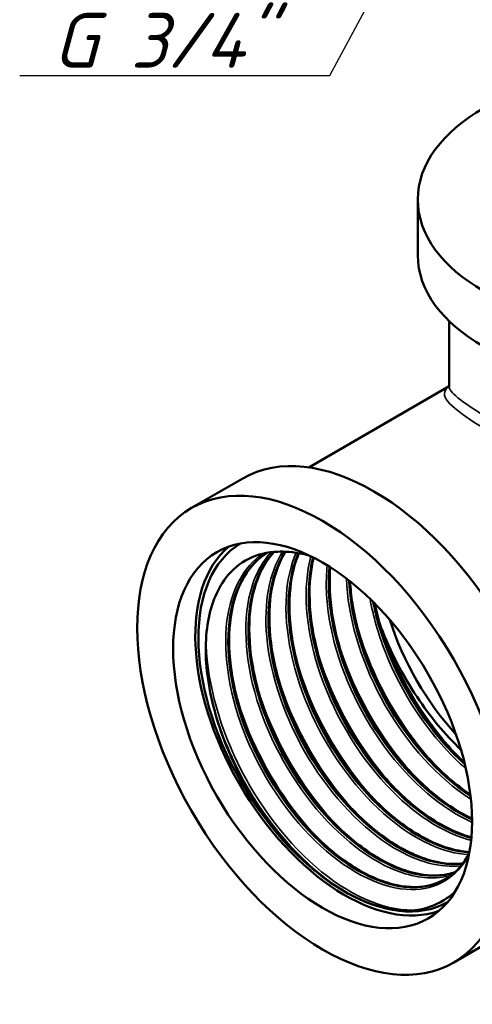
# Model space of a CAD drawing. Header units: millimetres. Extents: x -73 to 688, y -69 to 356.
# Tile 3 of 7: x 114 to 143, y 108 to 171. Entities that reach past the tile are written whole.
import ezdxf

# ---------------------------------------------------------------- set-up
doc = ezdxf.new("R2010")
doc.units = ezdxf.units.MM
for name, color, linetype, lineweight in [('Видимые тонкие (ГОСТ)', 7, 'Continuous', 35), ('Видимый контур (ГОСТ)', 7, 'Continuous', 50), ('Размер (ГОСТ)', 7, 'Continuous', 25)]:
    doc.layers.add(name, color=color, linetype=linetype, lineweight=lineweight)
doc.styles.add('Обычный текст (ГОСТ)', font='GOST Common Italic.ttf')
doc.dimstyles.new('Обычный (ГОСТ)', dxfattribs={"dimtxt": 3.5, "dimasz": 3.5, "dimexe": 1, "dimexo": 0, "dimgap": 0.5, "dimtad": 1, "dimrnd": 1e-08, "dimtxsty": 'Обычный текст (ГОСТ)', "dimblk": 'Filled-1', "dimcen": 0.09, "dimdle": 15, "dimclrd": 256, "dimclre": 256, "dimclrt": 256, "dimazin": 2, "dimtfac": 0.714286, "dimtdec": 3, "dimtmove": 0, "dimatfit": 3, "dimfxl": 1, "dimtolj": 1, "dimlwd": 25, "dimlwe": 25, "dimarcsym": 0})

# ---------------------------------------------------------------- blocks, each defined once
blk = doc.blocks.new('Filled-1')
at = {"color": 0}
for p, q in [((0, 0), (-1, 0.143)), ((-1, 0.143), (-1, -0.143)), ((-1, 0), (0, 0)), ((-1, -0.143), (0, 0))]:
    blk.add_line(p, q, dxfattribs=at)
at = {"color": 0, "flags": 128}
blk.add_lwpolyline([(-1, -0.143), (0, 0), (-1, 0.143), (-1, -0.143)], dxfattribs=at)
at = {"color": 0}
blk.add_solid([(-1, -0.143), (0, 0), (-1, 0.143), (-1, -0.143)], dxfattribs=at)
blk = doc.blocks.new('*D10')
at = {"layer": 'Defpoints', "color": 0, "linetype": 'Continuous', "transparency": 16777216}
for p in [(154.082, 204.774), (148.162, 193.712)]:
    blk.add_point(p, dxfattribs=at)
at = {"layer": 'Размер (ГОСТ)', "linetype": 'Continuous', "lineweight": 25, "transparency": 16777216}
for p, q in [((133.867, 167), (146.511, 190.626)), ((114.056, 167), (133.867, 167))]:
    blk.add_line(p, q, dxfattribs=at)
blk.add_arc((154.082, 204.774), 12.546, 238.69704, 246.41301, dxfattribs=at)
at = {"layer": 'Размер (ГОСТ)', "linetype": 'Continuous', "lineweight": 25, "transparency": 16777216, "xscale": 3.5, "yscale": 3.5, "zscale": 3.5, "rotation": 61.84628156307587}
blk.add_blockref('Filled-1', (148.162, 193.712), dxfattribs=at)
at = {"layer": 'Размер (ГОСТ)', "linetype": 'Continuous', "lineweight": 25, "transparency": 16777216, "insert": (114.056, 171.003), "char_height": 3.5, "attachment_point": 1, "style": 'Обычный текст (ГОСТ)'}
blk.add_mtext('\\A1; \\fGOST Common|b0|i1;\\H3.5000;G 3/4"', dxfattribs=at)

msp = doc.modelspace()

# ---------------------------------------------------------------- linework, layer by layer
at = {"layer": 'Видимые тонкие (ГОСТ)'}
for points, knots in [([(141.4793, 147.1483), (141.3769, 147.0723), (141.3016, 146.9971), (141.0862, 146.6487), (141.2199, 146.3381), (142.1116, 145.52), (142.7893, 145.0441), (144.7019, 143.8695), (145.9659, 143.1612), (148.7249, 141.7274), (150.2059, 141.0072), (152.9132, 139.8248), (154.1452, 139.3367), (156.3329, 138.6383), (157.2985, 138.3913), (159.1224, 138.1453), (159.986, 138.1305), (161.3898, 138.404), (161.9478, 138.6056), (162.4632, 138.9032)], [-3.2264811, -3.2264811, -3.2264811, -3.2264811, -3.0749384, -3.0749384, -2.5652879, -2.5652879, -2.126361, -2.126361, -1.6599564, -1.6599564, -1.1970241, -1.1970241, -0.8087393, -0.8087393, -0.4942795, -0.4942795, -0.203563, -0.203563, 0, 0, 0, 0]), ([(162.3959, 139.1817), (161.9007, 138.8958), (161.3631, 138.708), (160.0081, 138.4708), (159.1722, 138.5094), (157.4031, 138.8048), (156.4645, 139.0775), (154.3337, 139.8302), (153.131, 140.3462), (150.4815, 141.5804), (149.0278, 142.3223), (146.3094, 143.7782), (145.058, 144.4861), (143.1514, 145.6364), (142.4681, 146.09), (141.6631, 146.7531), (141.4831, 146.9846), (141.4835, 147.1769)], [0, 0, 0, 0, 0.203563, 0.203563, 0.4942795, 0.4942795, 0.8087393, 0.8087393, 1.1970241, 1.1970241, 1.6599564, 1.6599564, 2.126361, 2.126361, 2.5652879, 2.5652879, 2.9583287, 2.9583287, 2.9583287, 2.9583287]), ([(142.7491, 117.2516), (141.9868, 115.8152), (140.6637, 115.0188), (139.0494, 115.0427), (137.2885, 115.0687), (135.1966, 116.0708), (133.2857, 117.8161), (131.375, 119.5612), (129.6622, 122.0346), (128.5683, 124.6518), (127.4758, 127.2655), (127.0105, 130.0004), (127.2949, 132.2109), (127.5416, 134.1287), (128.3527, 135.6359), (129.5712, 136.4819)], [2.0191586, 2.0191586, 2.0191586, 2.0191586, 2.6770922, 2.6770922, 2.6770922, 3.394819, 3.394819, 3.394819, 4.1124679, 4.1124679, 4.1124679, 4.8291851, 4.8291851, 4.8291851, 5.4510177, 5.4510177, 5.4510177, 5.4510177]), ([(141.5913, 115.9496), (140.6703, 115.6912), (139.6018, 115.744), (138.4724, 116.1244), (136.5327, 116.7778), (134.4311, 118.3918), (132.6894, 120.582), (130.9483, 122.7713), (129.5826, 125.5171), (128.9353, 128.1607), (128.2882, 130.8033), (128.3651, 133.3207), (129.1592, 135.11), (129.4102, 135.6755), (129.7322, 136.1667), (130.114, 136.5758)], [8.7795801, 8.7795801, 8.7795801, 8.7795801, 9.2007004, 9.2007004, 9.2007004, 9.9239693, 9.9239693, 9.9239693, 10.6469609, 10.6469609, 10.6469609, 11.3696804, 11.3696804, 11.3696804, 11.5980764, 11.5980764, 11.5980764, 11.5980764]), ([(142.2361, 116.5609), (140.9657, 116.416), (139.4786, 116.8038), (137.9833, 117.6968), (135.999, 118.8817), (134.018, 120.946), (132.5298, 123.3988), (131.042, 125.8508), (130.0601, 128.6698), (129.8326, 131.1833), (129.6367, 133.3463), (130.0013, 135.267), (130.8526, 136.6139)], [15.1572557, 15.1572557, 15.1572557, 15.1572557, 15.7005591, 15.7005591, 15.7005591, 16.4215118, 16.4215118, 16.4215118, 17.1422317, 17.1422317, 17.1422317, 17.7624529, 17.7624529, 17.7624529, 17.7624529]), ([(142.7218, 117.2742), (141.1558, 117.3583), (139.3497, 118.1757), (137.6471, 119.5959), (135.7045, 121.2163), (133.914, 123.6075), (132.7167, 126.2028), (131.5198, 128.7973), (130.9267, 131.5735), (131.0913, 133.8723), (131.1626, 134.8667), (131.3754, 135.7681), (131.7129, 136.542)], [21.5509362, 21.5509362, 21.5509362, 21.5509362, 22.1811574, 22.1811574, 22.1811574, 22.9001881, 22.9001881, 22.9001881, 23.619029, 23.619029, 23.619029, 23.9299754, 23.9299754, 23.9299754, 23.9299754]), ([(142.8902, 118.1838), (141.1364, 118.6213), (139.2001, 119.8753), (137.4936, 121.7015), (135.5919, 123.7366), (133.9948, 126.4653), (133.1222, 129.1995), (132.2977, 131.7834), (132.1268, 134.3492), (132.6548, 136.3173)], [27.979343, 27.979343, 27.979343, 27.979343, 28.6459976, 28.6459976, 28.6459976, 29.3889081, 29.3889081, 29.3889081, 30.0909522, 30.0909522, 30.0909522, 30.0909522]), ([(142.9503, 119.3451), (142.8593, 119.3847), (142.768, 119.4263), (142.6765, 119.4698), (140.7104, 120.4058), (138.6703, 122.256), (137.0569, 124.5836), (135.44, 126.9162), (134.2663, 129.7082), (133.83, 132.2945), (133.6243, 133.5138), (133.5835, 134.6823), (133.7009, 135.7414)], [34.414638, 34.414638, 34.414638, 34.414638, 34.448081, 34.448081, 34.448081, 35.1668032, 35.1668032, 35.1668032, 35.8870561, 35.8870561, 35.8870561, 36.2265866, 36.2265866, 36.2265866, 36.2265866]), ([(142.8747, 120.8138), (142.7239, 120.9088), (142.5732, 121.0088), (142.4228, 121.1137), (140.4351, 122.5001), (138.5159, 124.7333), (137.144, 127.2772), (135.8075, 129.7554), (135.0024, 132.5071), (134.9226, 134.9018)], [40.8630033, 40.8630033, 40.8630033, 40.8630033, 40.9178177, 40.9178177, 40.9178177, 41.6422007, 41.6422007, 41.6422007, 42.3478807, 42.3478807, 42.3478807, 42.3478807]), ([(142.5539, 122.7582), (142.3742, 122.9139), (142.196, 123.0761), (142.0195, 123.2446), (140.1143, 125.0634), (138.4334, 127.5981), (137.395, 130.2428), (136.9548, 131.3639), (136.6317, 132.5006), (136.4339, 133.6031)], [47.3423491, 47.3423491, 47.3423491, 47.3423491, 47.4092455, 47.4092455, 47.4092455, 48.1313467, 48.1313467, 48.1313467, 48.4374462, 48.4374462, 48.4374462, 48.4374462]), ([(140.8125, 122.7718), (140.0221, 123.5888), (139.2719, 124.5103), (138.5938, 125.5074), (137.2837, 127.4338), (136.2505, 129.6313), (135.6268, 131.7958)], [47.47305422, 47.47305422, 47.47305422, 47.47305422, 47.75133736, 47.75133736, 47.75133736, 48.28895452, 48.28895452, 48.28895452, 48.28895452]), ([(142.097, 123.5135), (141.1711, 124.4717), (140.3003, 125.5729), (139.535, 126.7687), (138.5278, 128.3423), (137.7019, 130.0714), (137.134, 131.8025)], [53.75623952, 53.75623952, 53.75623952, 53.75623952, 54.08231276, 54.08231276, 54.08231276, 54.51142703, 54.51142703, 54.51142703, 54.51142703]), ([(139.4784, 113.7512), (137.6487, 113.6046), (135.4293, 114.478), (133.3398, 116.1776), (131.2505, 117.8771), (129.3078, 120.3894), (127.9678, 123.1453), (126.6808, 125.7923), (125.9598, 128.6443), (125.9622, 131.1021)], [2.6157277, 2.6157277, 2.6157277, 2.6157277, 3.3172556, 3.3172556, 3.3172556, 4.0187058, 4.0187058, 4.0187058, 4.692458, 4.692458, 4.692458, 4.692458]), ([(139.5277, 122.0292), (138.9639, 122.6111), (138.4208, 123.2466), (137.91, 123.9262), (136.3209, 126.041), (135.0565, 128.5684), (134.3409, 131.0542)], [41.18986891, 41.18986891, 41.18986891, 41.18986891, 41.38831, 41.38831, 41.38831, 42.00576921, 42.00576921, 42.00576921, 42.00576921]), ([(138.2431, 121.2867), (137.8156, 121.7279), (137.4, 122.2001), (137.0015, 122.6997), (135.2396, 124.9084), (133.8256, 127.6335), (133.0561, 130.3127)], [34.9066836, 34.9066836, 34.9066836, 34.9066836, 35.05717861, 35.05717861, 35.05717861, 35.7225839, 35.7225839, 35.7225839, 35.7225839]), ([(136.9586, 120.5436), (136.7195, 120.7905), (136.4841, 121.0473), (136.2534, 121.3134), (134.3312, 123.5309), (132.749, 126.3769), (131.8801, 129.2058), (131.8427, 129.3276), (131.8066, 129.4494), (131.7719, 129.5711)], [28.62349829, 28.62349829, 28.62349829, 28.62349829, 28.70768038, 28.70768038, 28.70768038, 29.40917625, 29.40917625, 29.40917625, 29.4393986, 29.4393986, 29.4393986, 29.4393986]), ([(135.6743, 119.8015), (135.5429, 119.9373), (135.4126, 120.0762), (135.2836, 120.218), (133.3239, 122.3724), (131.6783, 125.1886), (130.7365, 128.0247), (130.6473, 128.2932), (130.5645, 128.5616), (130.4882, 128.8295)], [22.34031299, 22.34031299, 22.34031299, 22.34031299, 22.3865864, 22.3865864, 22.3865864, 23.08966121, 23.08966121, 23.08966121, 23.15621329, 23.15621329, 23.15621329, 23.15621329]), ([(134.3901, 119.0597), (132.4103, 121.1107), (130.7049, 123.8466), (129.6722, 126.6547), (129.4967, 127.132), (129.3409, 127.6107), (129.2052, 128.0878)], [16.05712768, 16.05712768, 16.05712768, 16.05712768, 16.75450134, 16.75450134, 16.75450134, 16.87302798, 16.87302798, 16.87302798, 16.87302798]), ([(133.1064, 118.3189), (131.33, 120.1639), (129.7671, 122.5537), (128.7229, 125.0593), (128.4072, 125.817), (128.1396, 126.5836), (127.9227, 127.346)], [9.77394237, 9.77394237, 9.77394237, 9.77394237, 10.40041406, 10.40041406, 10.40041406, 10.58984268, 10.58984268, 10.58984268, 10.58984268]), ([(134.8447, 114.9033), (132.7103, 116.1837), (130.5823, 118.377), (128.9575, 120.9886), (127.9685, 122.5783), (127.1709, 124.3155), (126.6241, 126.0465)], [3.1388071, 3.1388071, 3.1388071, 3.1388071, 3.8391148, 3.8391148, 3.8391148, 4.2653983, 4.2653983, 4.2653983, 4.2653983])]:
    msp.add_open_spline(points, degree=3, knots=knots, dxfattribs=at)
at = {"layer": 'Видимый контур (ГОСТ)'}
for p, q in [((139.4838, 159.0866), (139.4838, 155.5387)), ((141.4838, 151.3355), (141.4838, 147.1775)), ((141.4835, 147.1694), (132.5203, 141.9945)), ((128.3062, 141.2935), (125.0295, 139.4017)), ((145.0562, 112.2817), (141.7795, 110.3899))]:
    msp.add_line(p, q, dxfattribs=at)
for centre, major_axis in [((153.7338, 159.0866), (-14.25, 0)), ((133.4045, 124.8958), (-8.375, 14.5059)), ((133.4045, 124.8958), (-6.75, 11.6913))]:
    msp.add_ellipse(centre, major_axis=major_axis, ratio=0.5773503, dxfattribs=at)
for centre, major_axis, start_param, end_param in [((153.7338, 155.5387), (14.25, 0), 3.1415927, 6.2831853), ((136.6812, 126.7876), (8.375, -14.5059), 0, 3.1415926), ((134.8187, 125.7123), (-6.61, 11.4489), 0.0069321, 3.1346606), ((134.8187, 125.7123), (-6.61, 11.4489), 0.0069321, 3.1346606), ((134.8187, 125.7123), (-6.75, 11.6913), 0.1049491, 3.0366435), ((145.4253, 131.836), (6, -10.3923), 4.3511039, 5.0736741)]:
    msp.add_ellipse(centre, major_axis=major_axis, ratio=0.5773503, start_param=start_param, end_param=end_param, dxfattribs=at)
for points, knots in [([(141.4838, 147.1775), (141.4838, 147.1655), (141.4811, 147.1489), (141.4742, 147.1284), (141.4708, 147.123), (141.4708, 147.1228)], [2.95832871, 2.95832871, 2.95832871, 2.95832871, 3.03192899, 3.03192899, 3.09178725, 3.09178725, 3.09178725, 3.09178725]), ([(130.2038, 119.0761), (129.1904, 120.399), (128.3105, 121.8646), (126.9324, 124.8949), (126.4414, 126.4288), (125.9103, 129.3622), (125.8679, 130.7355), (126.2339, 133.1418), (126.6313, 134.1571), (127.6299, 135.4635), (128.121, 135.8764), (129.245, 136.4414), (129.871, 136.5939), (130.5484, 136.6127)], [0, 0, 0, 0, 0.5082917, 0.5082917, 1.0083218, 1.0083218, 1.5000876, 1.5000876, 1.9835863, 1.9835863, 2.312561, 2.312561, 2.6375581, 2.6375581, 2.6375581, 2.6375581]), ([(129.8342, 136.5363), (128.7229, 135.8162), (127.9297, 134.5654), (127.5837, 132.9466), (127.1368, 130.8561), (127.4389, 128.1706), (128.4048, 125.5342), (129.3682, 122.9046), (130.9829, 120.3468), (132.8474, 118.4712), (134.7079, 116.5996), (136.8004, 115.4233), (138.6102, 115.2181), (139.6669, 115.0983), (140.6216, 115.3103), (141.3998, 115.8157)], [-5.4700993, -5.4700993, -5.4700993, -5.4700993, -4.9101173, -4.9101173, -4.9101173, -4.1869851, -4.1869851, -4.1869851, -3.4657151, -3.4657151, -3.4657151, -2.7459979, -2.7459979, -2.7459979, -2.3257842, -2.3257842, -2.3257842, -2.3257842]), ([(141.2354, 115.7124), (140.3009, 115.1804), (139.1344, 115.0504), (137.8628, 115.3621), (135.9873, 115.8217), (133.8999, 117.2382), (132.1131, 119.2786), (130.2377, 121.4202), (128.7136, 124.2308), (127.9543, 126.9808), (127.2068, 129.6878), (127.2075, 132.3092), (127.9691, 134.1842), (128.3863, 135.2115), (129.0297, 136.0096), (129.838, 136.5327)], [8.640427, 8.640427, 8.640427, 8.640427, 9.1279318, 9.1279318, 9.1279318, 9.8469597, 9.8469597, 9.8469597, 10.6016435, 10.6016435, 10.6016435, 11.3445354, 11.3445354, 11.3445354, 11.7515584, 11.7515584, 11.7515584, 11.7515584]), ([(129.8146, 136.5277), (129.172, 136.1084), (128.6325, 135.4949), (127.854, 133.9857), (127.5981, 133.0791), (127.3878, 131.0974), (127.4255, 130.0012), (127.7785, 127.7476), (128.0976, 126.5624), (128.9731, 124.2464), (129.5409, 123.0869), (130.8497, 120.9377), (131.6073, 119.9215), (133.2117, 118.1581), (134.0785, 117.3889), (135.8063, 116.1903), (136.6888, 115.7455), (138.3525, 115.2268), (139.1538, 115.146), (140.2963, 115.3036), (140.7, 115.4283), (141.0672, 115.6144)], [0, 0, 0, 0, 0.3956525, 0.3956525, 0.7805345, 0.7805345, 1.1587599, 1.1587599, 1.5362234, 1.5362234, 1.9145101, 1.9145101, 2.2932752, 2.2932752, 2.6719059, 2.6719059, 3.0497929, 3.0497929, 3.4269866, 3.4269866, 3.6554937, 3.6554937, 3.6554937, 3.6554937]), ([(130.2987, 136.5951), (129.9776, 136.258), (129.6984, 135.8629), (129.468, 135.414), (128.5963, 133.7159), (128.4301, 131.2615), (128.9978, 128.6425), (129.5646, 126.0277), (130.8574, 123.2721), (132.5496, 121.0392), (134.2394, 118.8095), (136.3119, 117.1205), (138.2524, 116.375), (139.5581, 115.8735), (140.796, 115.8019), (141.8302, 116.1432)], [-11.604222, -11.604222, -11.604222, -11.604222, -11.4124036, -11.4124036, -11.4124036, -10.6868182, -10.6868182, -10.6868182, -9.962381, -9.962381, -9.962381, -9.2390115, -9.2390115, -9.2390115, -8.7522958, -8.7522958, -8.7522958, -8.7522958]), ([(141.8377, 116.1427), (140.4235, 115.6776), (138.6181, 116.0143), (136.8012, 117.1026), (134.8232, 118.2874), (132.8496, 120.3527), (131.3724, 122.8032), (129.8958, 125.2528), (128.9289, 128.0655), (128.7187, 130.5648), (128.5086, 133.0631), (129.0569, 135.2261), (130.2425, 136.5353), (130.2622, 136.557), (130.282, 136.5785), (130.302, 136.5998)], [15.0365444, 15.0365444, 15.0365444, 15.0365444, 15.7019017, 15.7019017, 15.7019017, 16.4262641, 16.4262641, 16.4262641, 17.1503536, 17.1503536, 17.1503536, 17.8741753, 17.8741753, 17.8741753, 17.8861878, 17.8861878, 17.8861878, 17.8861878]), ([(130.3082, 136.6003), (130.0061, 136.2758), (129.7416, 135.897), (129.1381, 134.7271), (128.8823, 133.8206), (128.672, 131.8389), (128.7097, 130.7426), (129.0627, 128.489), (129.3818, 127.3038), (130.2573, 124.9879), (130.8251, 123.8283), (132.1339, 121.6791), (132.8914, 120.6629), (134.4959, 118.8995), (135.3627, 118.1304), (137.0905, 116.9318), (137.9729, 116.4869), (139.6367, 115.9683), (140.438, 115.8874), (141.3887, 116.0186), (141.6196, 116.0717), (141.8404, 116.1442)], [0.1754957, 0.1754957, 0.1754957, 0.1754957, 0.3956525, 0.3956525, 0.7805345, 0.7805345, 1.1587599, 1.1587599, 1.5362234, 1.5362234, 1.9145101, 1.9145101, 2.2932752, 2.2932752, 2.6719059, 2.6719059, 3.0497929, 3.0497929, 3.4269866, 3.4269866, 3.5538353, 3.5538353, 3.5538353, 3.5538353]), ([(142.3594, 116.7114), (142.2324, 116.6947), (142.103, 116.6835), (141.9714, 116.6781), (140.248, 116.6072), (138.1669, 117.5176), (136.2434, 119.1958), (134.2926, 120.8977), (132.5225, 123.375), (131.3851, 126.0195), (130.2642, 128.6253), (129.7675, 131.3702), (130.0269, 133.5975), (130.1631, 134.7674), (130.5074, 135.7892), (131.026, 136.6046)], [21.4342888, 21.4342888, 21.4342888, 21.4342888, 21.4894395, 21.4894395, 21.4894395, 22.2117582, 22.2117582, 22.2117582, 22.9443136, 22.9443136, 22.9443136, 23.6661673, 23.6661673, 23.6661673, 24.0453118, 24.0453118, 24.0453118, 24.0453118]), ([(131.0154, 136.6091), (130.2106, 135.3381), (129.8393, 133.5546), (129.9732, 131.5344), (130.1369, 129.0641), (131.0541, 126.2613), (132.4915, 123.796), (133.9279, 121.3321), (135.8708, 119.2268), (137.8396, 117.981), (139.4242, 116.9783), (141.0141, 116.5394), (142.3544, 116.7078)], [-17.7632461, -17.7632461, -17.7632461, -17.7632461, -17.1731562, -17.1731562, -17.1731562, -16.4515832, -16.4515832, -16.4515832, -15.7304403, -15.7304403, -15.7304403, -15.1500216, -15.1500216, -15.1500216, -15.1500216]), ([(131.0328, 136.6102), (130.9527, 136.4828), (130.8771, 136.3502), (130.4223, 135.4685), (130.1665, 134.562), (129.9562, 132.5803), (129.9938, 131.484), (130.3468, 129.2304), (130.6659, 128.0453), (131.5414, 125.7293), (132.1092, 124.5698), (133.4181, 122.4206), (134.1756, 121.4043), (135.78, 119.641), (136.6469, 118.8718), (138.3747, 117.6732), (139.2571, 117.2283), (140.8943, 116.7179), (141.671, 116.6342), (142.3653, 116.7182)], [0.3245559, 0.3245559, 0.3245559, 0.3245559, 0.3956525, 0.3956525, 0.7805345, 0.7805345, 1.1587599, 1.1587599, 1.5362234, 1.5362234, 1.9145101, 1.9145101, 2.2932752, 2.2932752, 2.6719059, 2.6719059, 3.0497929, 3.0497929, 3.4149587, 3.4149587, 3.4149587, 3.4149587]), ([(130.5484, 136.6127), (130.9404, 136.6235), (131.5089, 136.6129), (132.3325, 136.4286), (132.4284, 136.4051), (132.5246, 136.3796)], [0, 0, 0, 0, 0.18772873, 0.18772873, 0.21235635, 0.21235635, 0.21235635, 0.21235635]), ([(131.8645, 136.5193), (131.6243, 135.9659), (131.4486, 135.3468), (131.3451, 134.6732), (131.0026, 132.4454), (131.4527, 129.6412), (132.5688, 126.9628), (133.6636, 124.3357), (135.3875, 121.8535), (137.3078, 120.1149), (139.1201, 118.4742), (141.0915, 117.5095), (142.7811, 117.4161)], [-23.9271829, -23.9271829, -23.9271829, -23.9271829, -23.703474, -23.703474, -23.703474, -22.9635713, -22.9635713, -22.9635713, -22.23785, -22.23785, -22.23785, -21.5529422, -21.5529422, -21.5529422, -21.5529422]), ([(142.7811, 117.4267), (142.3988, 117.4462), (142.0022, 117.5092), (141.5955, 117.6169), (139.7077, 118.1166), (137.6182, 119.5741), (135.842, 121.6455), (134.0663, 123.7163), (132.6196, 126.3827), (131.8619, 129.0099), (131.1044, 131.6364), (131.0425, 134.201), (131.703, 136.0937), (131.7542, 136.2405), (131.8098, 136.3833), (131.8695, 136.5217)], [27.8375648, 27.8375648, 27.8375648, 27.8375648, 27.9927651, 27.9927651, 27.9927651, 28.7131555, 28.7131555, 28.7131555, 29.4333561, 29.4333561, 29.4333561, 30.1533715, 30.1533715, 30.1533715, 30.2092468, 30.2092468, 30.2092468, 30.2092468]), ([(131.8882, 136.519), (131.6159, 135.8668), (131.4308, 135.116), (131.2404, 133.3217), (131.278, 132.2254), (131.631, 129.9718), (131.9501, 128.7867), (132.8256, 126.4707), (133.3934, 125.3112), (134.7022, 123.162), (135.4598, 122.1457), (137.0642, 120.3824), (137.9311, 119.6132), (139.6589, 118.4146), (140.5413, 117.9697), (141.8585, 117.5591), (142.333, 117.4686), (142.7854, 117.4389)], [0.4677938, 0.4677938, 0.4677938, 0.4677938, 0.7805345, 0.7805345, 1.1587599, 1.1587599, 1.5362234, 1.5362234, 1.9145101, 1.9145101, 2.2932752, 2.2932752, 2.6719059, 2.6719059, 3.0497929, 3.0497929, 3.2697212, 3.2697212, 3.2697212, 3.2697212]), ([(132.8004, 136.245), (132.3544, 134.5001), (132.4411, 132.3016), (133.0523, 130.0374), (133.7602, 127.4148), (135.1651, 124.7268), (136.9173, 122.6135), (138.6689, 120.5008), (140.7518, 118.9806), (142.6532, 118.4118), (142.7376, 118.3866), (142.8217, 118.3632), (142.9054, 118.3417)], [-30.0819172, -30.0819172, -30.0819172, -30.0819172, -29.4601581, -29.4601581, -29.4601581, -28.7399576, -28.7399576, -28.7399576, -28.0199422, -28.0199422, -28.0199422, -27.9879559, -27.9879559, -27.9879559, -27.9879559]), ([(142.9048, 118.356), (142.389, 118.4885), (141.858, 118.6896), (141.3214, 118.9591), (139.3089, 119.9699), (137.2364, 121.9356), (135.6409, 124.3663), (134.0761, 126.7505), (132.9845, 129.5595), (132.6446, 132.1148), (132.4441, 133.6227), (132.5065, 135.0344), (132.8136, 136.2369)], [34.27256, 34.27256, 34.27256, 34.27256, 34.4698396, 34.4698396, 34.4698396, 35.2097423, 35.2097423, 35.2097423, 35.9354636, 35.9354636, 35.9354636, 36.3637358, 36.3637358, 36.3637358, 36.3637358]), ([(132.8345, 136.2279), (132.7415, 135.8527), (132.6724, 135.4569), (132.5245, 134.0631), (132.5622, 132.9668), (132.9152, 130.7132), (133.2343, 129.5281), (134.1098, 127.2121), (134.6776, 126.0526), (135.9864, 123.9034), (136.744, 122.8872), (138.3484, 121.1238), (139.2153, 120.3546), (140.943, 119.156), (141.8255, 118.7111), (142.7419, 118.4255), (142.8255, 118.4011), (142.9087, 118.3786)], [0.6220466, 0.6220466, 0.6220466, 0.6220466, 0.7805345, 0.7805345, 1.1587599, 1.1587599, 1.5362234, 1.5362234, 1.9145101, 1.9145101, 2.2932752, 2.2932752, 2.6719059, 2.6719059, 3.0497929, 3.0497929, 3.0878483, 3.0878483, 3.0878483, 3.0878483]), ([(142.9485, 119.5432), (142.1655, 119.8956), (141.3676, 120.3882), (140.5876, 121.0097), (138.6428, 122.5596), (136.8272, 124.8981), (135.5911, 127.4675), (134.3558, 130.0353), (133.7107, 132.8112), (133.8231, 135.1325), (133.8315, 135.3052), (133.844, 135.4752), (133.8607, 135.6424)], [40.7107848, 40.7107848, 40.7107848, 40.7107848, 41.0001575, 41.0001575, 41.0001575, 41.7217304, 41.7217304, 41.7217304, 42.4428733, 42.4428733, 42.4428733, 42.4965029, 42.4965029, 42.4965029, 42.4965029]), ([(133.8544, 135.6458), (133.7745, 134.857), (133.7826, 134.0088), (133.883, 133.1239), (134.1734, 130.5638), (135.2342, 127.72), (136.7895, 125.2915), (138.3221, 122.8984), (140.3201, 120.9294), (142.2887, 119.8535), (142.5098, 119.7327), (142.7302, 119.6233), (142.9493, 119.5253)], [-36.2147773, -36.2147773, -36.2147773, -36.2147773, -35.9615554, -35.9615554, -35.9615554, -35.2290001, -35.2290001, -35.2290001, -34.5071464, -34.5071464, -34.5071464, -34.4261036, -34.4261036, -34.4261036, -34.4261036]), ([(133.8967, 135.6197), (133.8134, 134.6809), (133.8563, 133.6447), (134.1994, 131.4547), (134.5185, 130.2695), (135.394, 127.9535), (135.9618, 126.794), (137.2706, 124.6448), (138.0282, 123.6286), (139.6326, 121.8652), (140.4994, 121.096), (141.8905, 120.1311), (142.4239, 119.8232), (142.9489, 119.5796)], [0.8018432, 0.8018432, 0.8018432, 0.8018432, 1.1587599, 1.1587599, 1.5362234, 1.5362234, 1.9145101, 1.9145101, 2.2932752, 2.2932752, 2.6719059, 2.6719059, 2.9023389, 2.9023389, 2.9023389, 2.9023389]), ([(135.0972, 134.7677), (135.1919, 132.7835), (135.7653, 130.5679), (136.7353, 128.4732), (137.9357, 125.8809), (139.732, 123.4968), (141.6758, 121.8934), (142.0637, 121.5734), (142.4567, 121.2851), (142.8509, 121.03)], [-42.3321393, -42.3321393, -42.3321393, -42.3321393, -41.7470495, -41.7470495, -41.7470495, -41.02296, -41.02296, -41.02296, -40.8784594, -40.8784594, -40.8784594, -40.8784594]), ([(142.8494, 121.0497), (141.9677, 121.6245), (141.0918, 122.361), (140.2681, 123.2324), (138.4217, 125.1859), (136.8551, 127.8), (135.9613, 130.4456), (135.4645, 131.9164), (135.1782, 133.3896), (135.1135, 134.7557)], [47.1633416, 47.1633416, 47.1633416, 47.1633416, 47.4864955, 47.4864955, 47.4864955, 48.2109326, 48.2109326, 48.2109326, 48.6136548, 48.6136548, 48.6136548, 48.6136548]), ([(135.1585, 134.7181), (135.1835, 134.2623), (135.2331, 133.7948), (135.4836, 132.1961), (135.8026, 131.0109), (136.6781, 128.695), (137.2459, 127.5354), (138.5548, 125.3862), (139.3123, 124.37), (140.9167, 122.6066), (141.7836, 121.8375), (142.7127, 121.1929), (142.7772, 121.1491), (142.8417, 121.1062)], [1.00013, 1.00013, 1.00013, 1.00013, 1.1587599, 1.1587599, 1.5362234, 1.5362234, 1.9145101, 1.9145101, 2.2932752, 2.2932752, 2.6719059, 2.6719059, 2.7000808, 2.7000808, 2.7000808, 2.7000808]), ([(136.6403, 133.3982), (136.7019, 133.0822), (136.7741, 132.7635), (136.8568, 132.4433), (137.5659, 129.6991), (139.048, 126.8668), (140.9006, 124.6818), (141.4076, 124.0838), (141.9409, 123.5359), (142.4882, 123.0462)], [-48.414411, -48.414411, -48.414411, -48.414411, -48.326354, -48.326354, -48.326354, -47.5716701, -47.5716701, -47.5716701, -47.3651427, -47.3651427, -47.3651427, -47.3651427]), ([(142.4836, 123.0701), (141.5943, 123.8709), (140.7423, 124.8233), (139.9786, 125.8847), (138.366, 128.126), (137.1616, 130.8342), (136.6559, 133.3822)], [53.650528, 53.650528, 53.650528, 53.650528, 53.9863285, 53.9863285, 53.9863285, 54.6954179, 54.6954179, 54.6954179, 54.6954179]), ([(136.729, 133.3091), (136.9145, 132.415), (137.1835, 131.4967), (137.9623, 129.4364), (138.5301, 128.2769), (139.8389, 126.1277), (140.5965, 125.1114), (141.7416, 123.8528), (142.0963, 123.4966), (142.4575, 123.1654)], [1.2421827, 1.2421827, 1.2421827, 1.2421827, 1.5362234, 1.5362234, 1.9145101, 1.9145101, 2.2932752, 2.2932752, 2.4550925, 2.4550925, 2.4550925, 2.4550925]), ([(137.134, 131.8025), (137.7175, 130.2574), (138.4982, 128.7405), (140.2741, 126.0818), (141.2237, 124.9393), (142.2406, 123.9652)], [0, 0, 0, 0, 0.5082917, 0.5082917, 0.96358807, 0.96358807, 0.96358807, 0.96358807]), ([(134.8447, 114.9033), (133.8903, 115.4513), (132.9393, 116.1724), (131.2815, 117.7562), (130.6694, 118.4683), (130.2038, 119.0761)], [0, 0, 0, 0, 0.40495695, 0.40495695, 0.7412877, 0.7412877, 0.7412877, 0.7412877]), ([(139.4784, 113.7512), (139.1023, 113.6911), (138.4849, 113.6514), (136.7496, 113.9848), (135.7993, 114.3553), (134.8447, 114.9033)], [0, 0, 0, 0, 0.18929143, 0.18929143, 0.39515423, 0.39515423, 0.39515423, 0.39515423]), ([(141.8774, 114.9266), (141.7171, 114.7735), (141.5473, 114.6338), (140.8135, 114.1169), (140.1775, 113.8629), (139.4784, 113.7512)], [2.16808216, 2.16808216, 2.16808216, 2.16808216, 2.28117807, 2.28117807, 2.63244562, 2.63244562, 2.63244562, 2.63244562])]:
    msp.add_open_spline(points, degree=3, knots=knots, dxfattribs=at)
for points in [[(137.0324, 132.0791), (137.0663, 131.9842), (137.1002, 131.8919), (137.134, 131.8025)], [(141.4038, 115.8087), (141.9596, 116.1714), (142.4266, 116.7014), (142.7721, 117.3666)]]:
    msp.add_open_spline(points, degree=3, dxfattribs=at)

# ---------------------------------------------------------------- dimensions: what is measured, and where the dimension line sits
at = {"layer": 'Размер (ГОСТ)', "linetype": 'Continuous', "lineweight": 25}
dim = msp.add_radius_dim(center=(154.0821, 204.7743), mpoint=(148.1623, 193.7123), text=' \\fGOST Common|b0|i1;\\H3.5000;G 3/4"', dimstyle='Обычный (ГОСТ)', override={"dimgap": 0.5, "dimtih": 1, "dimtoh": 1, "dimdec": 2, "dimlfac": 1, "dimcen": 0, "dimtol": 0, "dimlim": 0, "dimtp": 0, "dimtm": 0, "dimtdec": 3, "dimtofl": 0}, dxfattribs=at)
dim.commit()
dim.dimension.update_dxf_attribs({"geometry": '*D10', "text_midpoint": (122.0419, 167.0004), "dimtype": 164})

doc.saveas('drawing.dxf')
